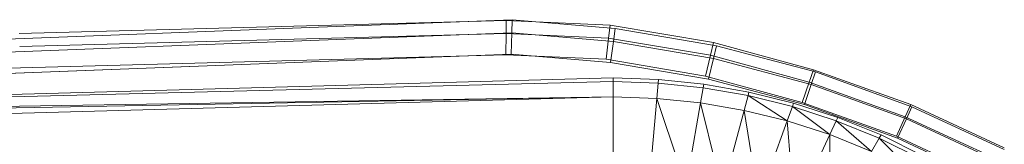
# Model space of a CAD drawing. Header units: metres. Extents: x 397.7 to 427.5, y 12.7 to 28.4.
# Tile 97 of 139: x 407.8724 to 408.1897, y 27.3779 to 27.418. Entities that reach past the tile are written whole.
import ezdxf

# ---------------------------------------------------------------- set-up
doc = ezdxf.new("R2010")
doc.units = ezdxf.units.M
doc.layers.add('A-DETL-____-MBND', color=7, linetype='Continuous', lineweight=18)

# ---------------------------------------------------------------- blocks, each defined once
blk = doc.blocks.new('Family - Inodor P2-153136-05_CLI_AIGUA_P2')
at = {"layer": 'A-DETL-____-MBND', "color": 253, "true_color": 0xaaaaaa}
for p, q in [((0.22275, 0.37687), (0.41325, 0.38426)), ((0.22275, 0.37687), (0.41325, 0.38426)), ((0.47654, 0.38648), (0.31954, 0.38234)), ((0.47654, 0.38648), (0.31954, 0.38234)), ((0.41325, 0.38426), (0.47842, 0.38674)), ((0.41325, 0.38426), (0.47842, 0.38674)), ((0.4765, 0.38225), (0.47654, 0.38648)), ((0.47654, 0.38648), (0.4765, 0.38225)), ((0.51003, 0.38501), (0.47654, 0.38648)), ((0.51003, 0.38501), (0.47654, 0.38648)), ((0.47831, 0.38251), (0.47842, 0.38674)), ((0.47842, 0.38674), (0.47831, 0.38251)), ((0.47842, 0.38674), (0.51167, 0.38396)), ((0.47842, 0.38674), (0.51167, 0.38396)), ((0.50954, 0.3808), (0.51003, 0.38501)), ((0.51003, 0.38501), (0.50954, 0.3808)), ((0.54336, 0.3794), (0.51003, 0.38501)), ((0.54336, 0.3794), (0.51003, 0.38501)), ((0.4765, 0.38225), (0.31971, 0.37812)), ((0.4765, 0.38225), (0.31971, 0.37812)), ((0.41343, 0.38004), (0.47831, 0.38251)), ((0.41343, 0.38004), (0.47831, 0.38251)), ((0.47644, 0.37541), (0.4765, 0.38225)), ((0.4765, 0.38225), (0.47644, 0.37541)), ((0.50954, 0.3808), (0.4765, 0.38225)), ((0.50954, 0.3808), (0.4765, 0.38225)), ((0.47814, 0.37566), (0.47831, 0.38251)), ((0.47831, 0.38251), (0.47814, 0.37566)), ((0.47831, 0.38251), (0.51107, 0.37977)), ((0.47831, 0.38251), (0.51107, 0.37977)), ((0.51107, 0.37977), (0.51167, 0.38396)), ((0.51167, 0.38396), (0.51107, 0.37977)), ((0.51167, 0.38396), (0.5443, 0.37834)), ((0.51167, 0.38396), (0.5443, 0.37834)), ((0.22322, 0.37265), (0.41343, 0.38004)), ((0.22322, 0.37265), (0.41343, 0.38004)), ((0.50874, 0.37399), (0.50954, 0.3808)), ((0.50954, 0.3808), (0.50874, 0.37399)), ((0.54235, 0.37527), (0.50954, 0.3808)), ((0.54235, 0.37527), (0.50954, 0.3808)), ((0.51011, 0.37298), (0.51107, 0.37977)), ((0.51107, 0.37977), (0.51011, 0.37298)), ((0.51107, 0.37977), (0.5433, 0.37421)), ((0.51107, 0.37977), (0.5433, 0.37421)), ((0.54235, 0.37527), (0.54336, 0.3794)), ((0.54336, 0.3794), (0.54235, 0.37527)), ((0.5433, 0.37421), (0.5443, 0.37834)), ((0.5443, 0.37834), (0.5433, 0.37421)), ((0.57561, 0.3706), (0.54336, 0.3794)), ((0.57561, 0.3706), (0.54336, 0.3794)), ((0.5443, 0.37834), (0.57625, 0.3699)), ((0.5443, 0.37834), (0.57625, 0.3699)), ((0.47644, 0.37541), (0.31998, 0.37128)), ((0.47644, 0.37541), (0.31998, 0.37128)), ((0.47814, 0.37566), (0.41372, 0.3732)), ((0.47814, 0.37566), (0.41372, 0.3732)), ((0.47814, 0.37566), (0.41372, 0.3732)), ((0.41372, 0.3732), (0.47814, 0.37566)), ((0.50874, 0.37399), (0.47644, 0.37541)), ((0.50874, 0.37399), (0.47644, 0.37541)), ((0.51011, 0.37298), (0.47814, 0.37566)), ((0.51011, 0.37298), (0.47814, 0.37566)), ((0.51011, 0.37298), (0.47814, 0.37566)), ((0.47814, 0.37566), (0.51011, 0.37298)), ((0.54073, 0.3686), (0.54235, 0.37527)), ((0.54235, 0.37527), (0.54073, 0.3686)), ((0.57421, 0.36659), (0.54235, 0.37527)), ((0.57421, 0.36659), (0.54235, 0.37527)), ((0.41372, 0.3732), (0.22397, 0.36584)), ((0.41372, 0.3732), (0.22397, 0.36584)), ((0.41372, 0.3732), (0.22397, 0.36584)), ((0.22397, 0.36584), (0.41372, 0.3732)), ((0.54073, 0.3686), (0.50874, 0.37399)), ((0.54073, 0.3686), (0.50874, 0.37399)), ((0.54169, 0.36754), (0.51011, 0.37298)), ((0.54169, 0.36754), (0.51011, 0.37298)), ((0.54169, 0.36754), (0.51011, 0.37298)), ((0.51011, 0.37298), (0.54169, 0.36754)), ((0.54169, 0.36754), (0.5433, 0.37421)), ((0.5433, 0.37421), (0.54169, 0.36754)), ((0.5433, 0.37421), (0.57486, 0.36588)), ((0.5433, 0.37421), (0.57486, 0.36588)), ((0.31998, 0.37128), (0.00056, 0.36417)), ((0.31998, 0.37128), (0.00056, 0.36417)), ((0.57194, 0.36009), (0.54073, 0.3686)), ((0.57194, 0.36009), (0.54073, 0.3686)), ((0.57421, 0.36659), (0.57561, 0.3706)), ((0.57561, 0.3706), (0.57421, 0.36659)), ((0.57486, 0.36588), (0.57625, 0.3699)), ((0.57625, 0.3699), (0.57486, 0.36588)), ((0.60692, 0.35938), (0.57561, 0.3706)), ((0.60692, 0.35938), (0.57561, 0.3706)), ((0.57625, 0.3699), (0.60725, 0.35872)), ((0.57625, 0.3699), (0.60725, 0.35872)), ((0.00127, 0.35389), (0.51095, 0.36797)), ((0.51095, 0.36678), (0.00127, 0.35389)), ((0.51095, 0.36797), (0.52561, 0.36747)), ((0.51095, 0.36678), (0.51095, 0.36797)), ((0.52551, 0.36629), (0.51095, 0.36678)), ((0.51095, 0.36184), (0.51095, 0.36678)), ((0.52551, 0.36629), (0.52508, 0.36136)), ((0.52561, 0.36747), (0.52551, 0.36629)), ((0.54002, 0.36479), (0.52551, 0.36629)), ((0.52561, 0.36747), (0.54023, 0.36596)), ((0.54023, 0.36596), (0.54002, 0.36479)), ((0.54023, 0.36596), (0.55477, 0.36344)), ((0.57262, 0.35938), (0.54169, 0.36754)), ((0.57262, 0.35938), (0.54169, 0.36754)), ((0.57262, 0.35938), (0.54169, 0.36754)), ((0.54169, 0.36754), (0.57262, 0.35938)), ((0.57194, 0.36009), (0.57421, 0.36659)), ((0.57421, 0.36659), (0.57194, 0.36009)), ((0.57262, 0.35938), (0.57486, 0.36588)), ((0.57486, 0.36588), (0.57262, 0.35938)), ((0.60515, 0.3555), (0.57421, 0.36659)), ((0.60515, 0.3555), (0.57421, 0.36659)), ((0.57486, 0.36588), (0.60549, 0.35484)), ((0.57486, 0.36588), (0.60549, 0.35484)), ((0.51095, 0.36184), (0.00127, 0.35389)), ((0.51095, 0.36184), (0.00127, 0.35271)), ((0.51095, 0.36184), (0.00127, 0.34776)), ((0.52508, 0.36136), (0.51095, 0.36184)), ((0.51095, 0.36184), (0.51095, 0.33495)), ((0.54002, 0.36479), (0.53917, 0.35992)), ((0.55446, 0.36229), (0.54002, 0.36479)), ((0.55446, 0.36229), (0.55318, 0.35751)), ((0.55477, 0.36344), (0.55446, 0.36229)), ((0.56877, 0.35877), (0.55446, 0.36229)), ((0.56708, 0.35412), (0.55446, 0.36229)), ((0.55477, 0.36344), (0.56917, 0.35988)), ((0.52508, 0.36136), (0.52273, 0.33457)), ((0.53917, 0.35992), (0.52508, 0.36136)), ((0.53449, 0.33342), (0.52508, 0.36136)), ((0.53917, 0.35992), (0.53449, 0.33342)), ((0.55318, 0.35751), (0.53917, 0.35992)), ((0.54621, 0.3315), (0.53917, 0.35992)), ((0.56877, 0.35877), (0.56708, 0.35412)), ((0.56917, 0.35988), (0.56877, 0.35877)), ((0.58289, 0.3542), (0.56877, 0.35877)), ((0.5808, 0.34971), (0.56877, 0.35877)), ((0.56917, 0.35988), (0.5834, 0.35527)), ((0.6023, 0.34921), (0.57194, 0.36009)), ((0.6023, 0.34921), (0.57194, 0.36009)), ((0.60263, 0.34856), (0.57262, 0.35938)), ((0.60263, 0.34856), (0.57262, 0.35938)), ((0.60263, 0.34856), (0.57262, 0.35938)), ((0.57262, 0.35938), (0.60263, 0.34856)), ((0.60515, 0.3555), (0.60692, 0.35938)), ((0.60692, 0.35938), (0.60515, 0.3555)), ((0.60549, 0.35484), (0.60725, 0.35872)), ((0.60725, 0.35872), (0.60549, 0.35484)), ((0.63706, 0.34544), (0.60692, 0.35938)), ((0.63706, 0.34544), (0.60692, 0.35938)), ((0.60725, 0.35872), (0.63705, 0.34489)), ((0.60725, 0.35872), (0.63705, 0.34489)), ((0.55318, 0.35751), (0.54621, 0.3315)), ((0.56708, 0.35412), (0.55318, 0.35751)), ((0.55786, 0.32879), (0.55318, 0.35751)), ((0.6023, 0.34921), (0.60515, 0.3555)), ((0.60515, 0.3555), (0.6023, 0.34921)), ((0.63493, 0.34172), (0.60515, 0.3555)), ((0.63493, 0.34172), (0.60515, 0.3555)), ((0.56708, 0.35412), (0.55786, 0.32879)), ((0.5808, 0.34971), (0.56708, 0.35412)), ((0.5694, 0.32526), (0.56708, 0.35412)), ((0.58289, 0.3542), (0.5808, 0.34971)), ((0.5834, 0.35527), (0.58289, 0.3542)), ((0.59678, 0.34858), (0.58289, 0.3542)), ((0.58289, 0.3542), (0.59431, 0.34429)), ((0.5834, 0.35527), (0.59737, 0.3496)), ((0.60263, 0.34856), (0.60549, 0.35484)), ((0.60549, 0.35484), (0.60263, 0.34856)), ((0.60549, 0.35484), (0.63492, 0.34118)), ((0.60549, 0.35484), (0.63492, 0.34118)), ((0.5808, 0.34971), (0.5694, 0.32526)), ((0.58079, 0.32087), (0.5808, 0.34971)), ((0.59431, 0.34429), (0.5808, 0.34971)), ((0.59737, 0.3496), (0.59678, 0.34858)), ((0.59737, 0.3496), (0.61101, 0.34281)), ((0.63148, 0.33571), (0.6023, 0.34921)), ((0.63148, 0.33571), (0.6023, 0.34921)), ((0.59678, 0.34858), (0.59431, 0.34429)), ((0.61033, 0.34184), (0.59678, 0.34858)), ((0.59678, 0.34858), (0.60749, 0.33779)), ((0.63146, 0.33517), (0.60263, 0.34856)), ((0.63146, 0.33517), (0.60263, 0.34856)), ((0.63146, 0.33517), (0.60263, 0.34856)), ((0.60263, 0.34856), (0.63146, 0.33517))]:
    blk.add_line(p, q, dxfattribs=at)
blk = doc.blocks.new('LONDR55-XX_ZZ-ARQ-CAA-M3D-Londres55_ifc-1-05_CLI_AIGUA_P2')
at = {"layer": 'A-DETL-____-MBND', "color": 253, "lineweight": 18, "true_color": 0xaaaaaa}
blk.add_blockref('Family - Inodor P2-153136-05_CLI_AIGUA_P2', (407.55268, 27.03126), dxfattribs=at)

msp = doc.modelspace()

# ---------------------------------------------------------------- block references
at = {"lineweight": 5}
msp.add_blockref('LONDR55-XX_ZZ-ARQ-CAA-M3D-Londres55_ifc-1-05_CLI_AIGUA_P2', (0, 0), dxfattribs=at)

doc.saveas('drawing.dxf')
